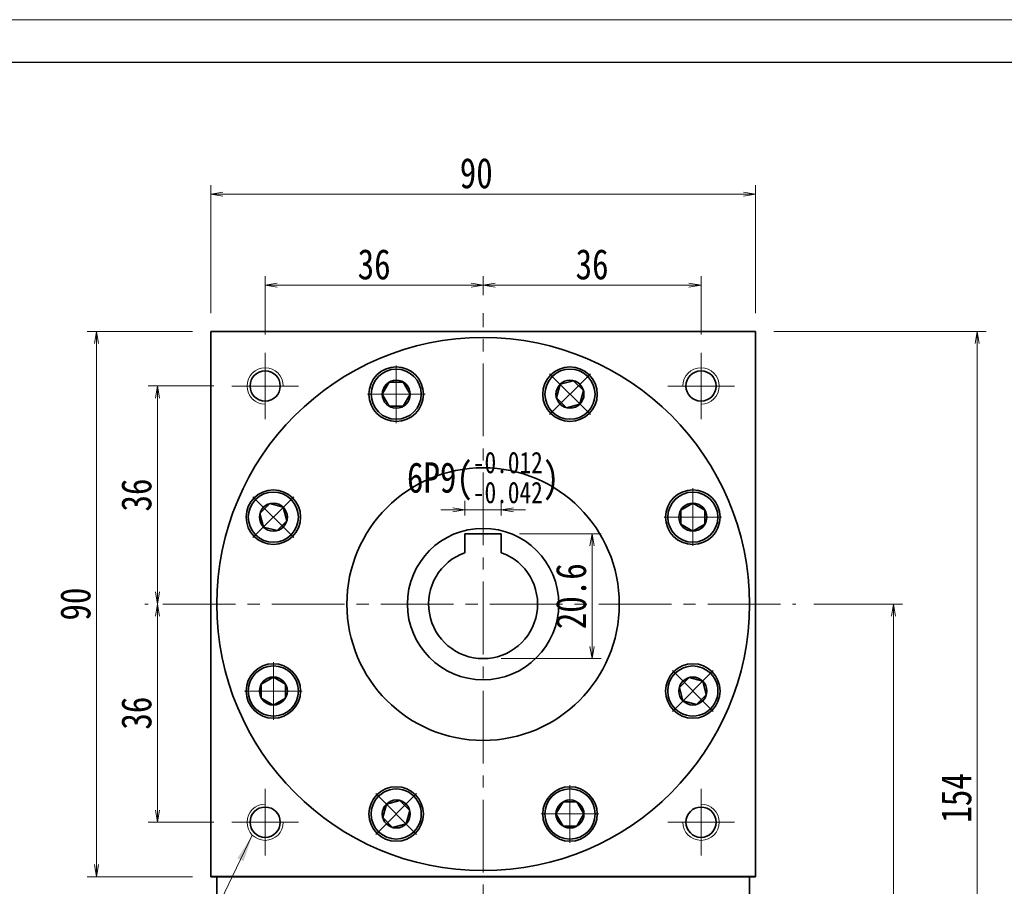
# Model space of a CAD drawing. Header units: millimetres. Extents: x -3 to 591, y 0 to 418.
# Tile 4 of 4: x 293 to 456, y 275 to 418. Entities that reach past the tile are written whole.
import ezdxf

# ---------------------------------------------------------------- set-up
doc = ezdxf.new("R2010")
doc.units = ezdxf.units.MM
doc.linetypes.add('点画线', pattern=[18, 12, -2, 2, -2])
for name, color, linetype, lineweight in [('中心线层', 1, '点画线', 18), ('图框_外框线', 7, 'Continuous', 18), ('尺寸线层', 3, 'Continuous', 18), ('粗实线', 7, 'Continuous', 40), ('粗实线层', 7, 'Continuous', 35)]:
    doc.layers.add(name, color=color, linetype=linetype, lineweight=lineweight)
doc.styles.add('宋体', font='txt', dxfattribs={"width": 0.8})
doc.dimstyles.new('A水平标注$0', dxfattribs={"dimtxt": 3.5, "dimasz": 2, "dimexe": 1.5, "dimexo": 3, "dimgap": 1.1, "dimtad": 1, "dimtoh": 1, "dimdec": 4, "dimdsep": 46, "dimtxsty": '宋体', "dimblk": 'OPEN', "dimcen": 3, "dimclrd": 3, "dimclre": 3, "dimclrt": 6, "dimadec": 0, "dimazin": 0, "dimtm": 1e-09, "dimtfac": 1, "dimtdec": 4, "dimtix": 1, "dimtmove": 0, "dimatfit": 3, "dimldrblk": 'OPEN', "dimfxl": 0, "dimlwd": 13, "dimlwe": 13, "dimarcsym": 0})

# ---------------------------------------------------------------- blocks, each defined once
blk = doc.blocks.new('_Open')
at = {"color": 0, "linetype": 'ByBlock', "lineweight": -2}
for p, q in [((-1, 0.167), (0, 0)), ((-1, -0.167), (0, 0)), ((0, 0), (-1, 0))]:
    blk.add_line(p, q, dxfattribs=at)
blk = doc.blocks.new('*D10')
at = {"layer": 'Defpoints', "color": 0}
for p in [(414.54, 389.32), (324.54, 366.66), (414.54, 366.66)]:
    blk.add_point(p, dxfattribs=at)
at = {"layer": '尺寸线层', "color": 3, "lineweight": 13}
for p, q in [((324.54, 369.66), (324.54, 390.82)), ((414.54, 369.66), (414.54, 390.82)), ((326.54, 389.32), (412.54, 389.32))]:
    blk.add_line(p, q, dxfattribs=at)
at = {"layer": '尺寸线层', "color": 3, "lineweight": 13, "xscale": 2, "yscale": 2, "zscale": 2, "rotation": 180}
blk.add_blockref('_Open', (324.54, 389.32), dxfattribs=at)
at = {"layer": '尺寸线层', "color": 3, "lineweight": 13, "xscale": 2, "yscale": 2, "zscale": 2}
blk.add_blockref('_Open', (414.54, 389.32), dxfattribs=at)
at = {"layer": '尺寸线层', "color": 6, "insert": (368.41, 392.76), "char_height": 5, "attachment_point": 5, "style": '宋体'}
blk.add_mtext('90', dxfattribs=at)
blk = doc.blocks.new('*D11')
at = {"layer": 'Defpoints', "color": 0}
for p in [(333.54, 374.28), (369.54, 369.66), (333.54, 363.16)]:
    blk.add_point(p, dxfattribs=at)
at = {"layer": '尺寸线层', "color": 3, "lineweight": 13}
for p, q in [((333.54, 366.16), (333.54, 375.78)), ((369.54, 372.66), (369.54, 375.78)), ((367.54, 374.28), (335.54, 374.28))]:
    blk.add_line(p, q, dxfattribs=at)
at = {"layer": '尺寸线层', "color": 3, "lineweight": 13, "xscale": 2, "yscale": 2, "zscale": 2, "rotation": 180}
blk.add_blockref('_Open', (333.54, 374.28), dxfattribs=at)
at = {"layer": '尺寸线层', "color": 3, "lineweight": 13, "xscale": 2, "yscale": 2, "zscale": 2}
blk.add_blockref('_Open', (369.54, 374.28), dxfattribs=at)
at = {"layer": '尺寸线层', "color": 6, "insert": (351.54, 377.72), "char_height": 5, "attachment_point": 5, "style": '宋体'}
blk.add_mtext('36', dxfattribs=at)
blk = doc.blocks.new('*D12')
at = {"layer": 'Defpoints', "color": 0}
for p in [(405.54, 374.28), (369.54, 369.66), (405.54, 363.16)]:
    blk.add_point(p, dxfattribs=at)
at = {"layer": '尺寸线层', "color": 3, "lineweight": 13}
for p, q in [((369.54, 372.66), (369.54, 375.78)), ((405.54, 366.16), (405.54, 375.78)), ((371.54, 374.28), (403.54, 374.28))]:
    blk.add_line(p, q, dxfattribs=at)
at = {"layer": '尺寸线层', "color": 3, "lineweight": 13, "xscale": 2, "yscale": 2, "zscale": 2, "rotation": 180}
blk.add_blockref('_Open', (369.54, 374.28), dxfattribs=at)
at = {"layer": '尺寸线层', "color": 3, "lineweight": 13, "xscale": 2, "yscale": 2, "zscale": 2}
blk.add_blockref('_Open', (405.54, 374.28), dxfattribs=at)
at = {"layer": '尺寸线层', "color": 6, "insert": (387.54, 377.72), "char_height": 5, "attachment_point": 5, "style": '宋体'}
blk.add_mtext('36', dxfattribs=at)
blk = doc.blocks.new('*D13')
at = {"layer": 'Defpoints', "color": 0}
for p in [(328.04, 357.66), (315.74, 321.66), (316.65, 321.66)]:
    blk.add_point(p, dxfattribs=at)
at = {"layer": '尺寸线层', "color": 3, "lineweight": 13}
for p, q in [((325.04, 357.66), (314.24, 357.66)), ((315.74, 355.66), (315.74, 323.66)), ((313.65, 321.66), (314.24, 321.66))]:
    blk.add_line(p, q, dxfattribs=at)
at = {"layer": '尺寸线层', "color": 3, "lineweight": 13, "xscale": 2, "yscale": 2, "zscale": 2}
for p, rotation in [((315.74, 357.66), 90), ((315.74, 321.66), 270)]:
    blk.add_blockref('_Open', p, dxfattribs=dict(at, rotation=rotation))
at = {"layer": '尺寸线层', "color": 6, "insert": (312.29, 339.66), "char_height": 5, "attachment_point": 5, "rotation": 90, "style": '宋体'}
blk.add_mtext('36', dxfattribs=at)
blk = doc.blocks.new('*D14')
at = {"layer": 'Defpoints', "color": 0}
for p in [(316.65, 321.66), (315.74, 285.66), (328.04, 285.66)]:
    blk.add_point(p, dxfattribs=at)
at = {"layer": '尺寸线层', "color": 3, "lineweight": 13}
for p, q in [((313.65, 321.66), (314.24, 321.66)), ((315.74, 319.66), (315.74, 287.66)), ((325.04, 285.66), (314.24, 285.66))]:
    blk.add_line(p, q, dxfattribs=at)
at = {"layer": '尺寸线层', "color": 3, "lineweight": 13, "xscale": 2, "yscale": 2, "zscale": 2}
for p, rotation in [((315.74, 321.66), 90), ((315.74, 285.66), 270)]:
    blk.add_blockref('_Open', p, dxfattribs=dict(at, rotation=rotation))
at = {"layer": '尺寸线层', "color": 6, "insert": (312.29, 303.66), "char_height": 5, "attachment_point": 5, "rotation": 90, "style": '宋体'}
blk.add_mtext('36', dxfattribs=at)
blk = doc.blocks.new('*D15')
at = {"layer": 'Defpoints', "color": 0}
for p in [(414.54, 366.66), (414.54, 212.66), (451.15, 212.66)]:
    blk.add_point(p, dxfattribs=at)
at = {"layer": '尺寸线层', "color": 3, "lineweight": 13}
for p, q in [((417.54, 366.66), (452.65, 366.66)), ((451.15, 364.66), (451.15, 214.66)), ((417.54, 212.66), (452.65, 212.66))]:
    blk.add_line(p, q, dxfattribs=at)
at = {"layer": '尺寸线层', "color": 3, "lineweight": 13, "xscale": 2, "yscale": 2, "zscale": 2}
for p, rotation in [((451.15, 366.66), 90), ((451.15, 212.66), 270)]:
    blk.add_blockref('_Open', p, dxfattribs=dict(at, rotation=rotation))
at = {"layer": '尺寸线层', "color": 6, "insert": (447.72, 289.66), "char_height": 5, "attachment_point": 5, "rotation": 90, "style": '宋体'}
blk.add_mtext('154', dxfattribs=at)
blk = doc.blocks.new('*D16')
at = {"layer": 'Defpoints', "color": 0}
for p in [(421.19, 321.66), (414.54, 212.66), (437.31, 212.66)]:
    blk.add_point(p, dxfattribs=at)
at = {"layer": '尺寸线层', "color": 3, "lineweight": 13}
for p, q in [((424.19, 321.66), (438.81, 321.66)), ((437.31, 319.66), (437.31, 214.66)), ((417.54, 212.66), (438.81, 212.66))]:
    blk.add_line(p, q, dxfattribs=at)
at = {"layer": '尺寸线层', "color": 3, "lineweight": 13, "xscale": 2, "yscale": 2, "zscale": 2}
for p, rotation in [((437.31, 321.66), 90), ((437.31, 212.66), 270)]:
    blk.add_blockref('_Open', p, dxfattribs=dict(at, rotation=rotation))
at = {"layer": '尺寸线层', "color": 6, "insert": (433.87, 267.16), "char_height": 5, "attachment_point": 5, "rotation": 90, "style": '宋体'}
blk.add_mtext('109', dxfattribs=at)
blk = doc.blocks.new('*X5')
at = {"layer": '中心线层', "linetype": '点画线', "lineweight": 18}
for p, q in [((0, -4.76), (0, 4.76)), ((-4.76, 0), (4.76, 0))]:
    blk.add_line(p, q, dxfattribs=at)
at = {"layer": '粗实线层'}
for p, q in [((-2.31, 0), (-1.15, 2)), ((-1.15, 2), (1.15, 2)), ((2.31, 0), (1.15, 2)), ((2.31, 0), (1.15, 2)), ((-2.31, 0), (-1.15, -2)), ((2.31, 0), (1.15, -2)), ((-1.15, -2), (1.15, -2))]:
    blk.add_line(p, q, dxfattribs=at)
blk.add_circle((0, 0), 2.31, dxfattribs=at)
for start, end in [(0, 180), (180, 360)]:
    blk.add_arc((0, 0), 4.14, start, end, dxfattribs=at)
blk = doc.blocks.new('*D17')
at = {"layer": 'Defpoints', "color": 0}
for p in [(324.54, 366.66), (305.66, 276.66), (324.54, 276.66)]:
    blk.add_point(p, dxfattribs=at)
at = {"layer": '尺寸线层', "color": 3, "lineweight": 13}
for p, q in [((321.54, 366.66), (304.16, 366.66)), ((305.66, 364.66), (305.66, 278.66)), ((321.54, 276.66), (304.16, 276.66))]:
    blk.add_line(p, q, dxfattribs=at)
at = {"layer": '尺寸线层', "color": 3, "lineweight": 13, "xscale": 2, "yscale": 2, "zscale": 2}
for p, rotation in [((305.66, 366.66), 90), ((305.66, 276.66), 270)]:
    blk.add_blockref('_Open', p, dxfattribs=dict(at, rotation=rotation))
at = {"layer": '尺寸线层', "color": 6, "insert": (302.22, 321.66), "char_height": 5, "attachment_point": 5, "rotation": 90, "style": '宋体'}
blk.add_mtext('90', dxfattribs=at)
blk = doc.blocks.new('*D30')
at = {"layer": 'Defpoints', "color": 0}
for p in [(372.54, 333.26), (369.54, 312.66), (387.53, 312.66)]:
    blk.add_point(p, dxfattribs=at)
at = {"layer": '尺寸线层', "color": 3, "lineweight": 13}
for p, q in [((375.54, 333.26), (389.03, 333.26)), ((387.53, 331.26), (387.53, 314.66)), ((372.54, 312.66), (389.03, 312.66))]:
    blk.add_line(p, q, dxfattribs=at)
at = {"layer": '尺寸线层', "color": 3, "lineweight": 13, "xscale": 2, "yscale": 2, "zscale": 2}
for p, rotation in [((387.53, 333.26), 90), ((387.53, 312.66), 270)]:
    blk.add_blockref('_Open', p, dxfattribs=dict(at, rotation=rotation))
at = {"layer": '尺寸线层', "color": 6, "insert": (384.09, 322.96), "char_height": 5, "attachment_point": 5, "rotation": 90, "style": '宋体'}
blk.add_mtext('20.6', dxfattribs=at)
blk = doc.blocks.new('*D31')
at = {"layer": 'Defpoints', "color": 0}
for p in [(366.54, 337.2), (366.54, 333.26), (372.54, 333.26)]:
    blk.add_point(p, dxfattribs=at)
at = {"layer": '尺寸线层', "color": 3, "lineweight": 13}
for p, q in [((366.54, 336.26), (366.54, 338.7)), ((372.54, 336.26), (372.54, 338.7)), ((364.54, 337.2), (362.54, 337.2)), ((372.54, 337.2), (366.54, 337.2)), ((374.54, 337.2), (376.54, 337.2))]:
    blk.add_line(p, q, dxfattribs=at)
at = {"layer": '尺寸线层', "color": 3, "lineweight": 13, "xscale": 2, "yscale": 2, "zscale": 2}
blk.add_blockref('_Open', (366.54, 337.2), dxfattribs=at)
at = {"layer": '尺寸线层', "color": 3, "lineweight": 13, "xscale": 2, "yscale": 2, "zscale": 2, "rotation": 180}
blk.add_blockref('_Open', (372.54, 337.2), dxfattribs=at)
at = {"layer": '尺寸线层', "color": 6, "insert": (369.54, 342.56), "char_height": 5, "attachment_point": 5, "style": '宋体'}
blk.add_mtext('{\\A1;\\A1;6P9({\\H0.707107x;\\S-0.012^ -0.042;})}', dxfattribs=at)

msp = doc.modelspace()

# ---------------------------------------------------------------- hatches: boundary and pattern name
at = {"layer": '尺寸线层', "linetype": 'Continuous'}
msp.add_hatch(color=0, dxfattribs=at).paths.add_polyline_path([(331.41818, 283.49725), (329.96685, 279.20074), (328.9539, 279.69019)], flags=0)

# ---------------------------------------------------------------- linework, layer by layer
at = {"layer": '中心线层'}
for p, q in [((369.5395, 205.36272), (369.5395, 369.65868)), ((333.5395, 352.15868), (333.5395, 363.15868)), ((405.5395, 363.15868), (405.5395, 352.15868)), ((328.0395, 357.65868), (339.0395, 357.65868)), ((400.0395, 357.65868), (411.0395, 357.65868)), ((316.64763, 321.65868), (421.19163, 321.65868)), ((333.5395, 280.15868), (333.5395, 291.15868)), ((405.5395, 291.15868), (405.5395, 280.15868)), ((339.0395, 285.65868), (328.0395, 285.65868)), ((411.0395, 285.65868), (400.0395, 285.65868))]:
    msp.add_line(p, q, dxfattribs=at)
at = {"layer": '尺寸线层', "color": 0, "linetype": 'Continuous'}
msp.add_line((331.41818, 283.49725), (317.47461, 254.64031), dxfattribs=at)
at = {"layer": '粗实线', "lineweight": 40}
msp.add_line((414.5395, 276.65868), (324.5395, 276.65868), dxfattribs=at)
at = {"layer": '粗实线层'}
for p, q in [((324.5395, 366.65868), (414.5395, 366.65868)), ((324.5395, 276.65868), (324.5395, 366.65868)), ((414.5395, 276.65868), (414.5395, 366.65868)), ((372.5395, 333.25868), (366.5395, 333.25868)), ((366.5395, 333.25868), (366.5395, 330.14396)), ((372.5395, 333.25868), (372.5395, 330.14396)), ((325.5395, 276.65868), (325.5395, 240.65868)), ((413.5395, 276.65868), (413.5395, 240.65868))]:
    msp.add_line(p, q, dxfattribs=at)
for centre, radius in [((369.5395, 321.65868), 44), ((333.5395, 357.65868), 2.5), ((355.18887, 356.30416), 4.5), ((383.89013, 356.30416), 4.5), ((405.5395, 357.65868), 2.5), ((369.5395, 321.65868), 22.5), ((334.89402, 336.00931), 4.5), ((404.18499, 336.00931), 4.5), ((369.5395, 321.65868), 12.5), ((334.89402, 307.30805), 4.5), ((404.18499, 307.30805), 4.5), ((355.18887, 287.0132), 4.5), ((383.89013, 287.0132), 4.5), ((333.5395, 285.65868), 2.5), ((405.5395, 285.65868), 2.5)]:
    msp.add_circle(centre, radius, dxfattribs=at)
at = {"layer": '粗实线层', "lineweight": 18}
for centre, start, end in [((333.5395, 357.65868), 0, 270), ((405.5395, 357.65868), 270, 180), ((333.5395, 285.65868), 90, 360), ((405.5395, 285.65868), 180, 90)]:
    msp.add_arc(centre, 3, start, end, dxfattribs=at)
at = {"layer": '粗实线层'}
msp.add_arc((369.5395, 321.65868), 9, 109.4712206, 70.5287794, dxfattribs=at)

# ---------------------------------------------------------------- dimensions: what is measured, and where the dimension line sits
at = {"layer": '尺寸线层'}
dim = msp.add_linear_dim(base=(414.5395, 389.31967), p1=(324.5395, 366.65868), p2=(414.5395, 366.65868), dimstyle='A水平标注$0', override={"dimtxt": 5, "dimgap": 1, "dimblk": 'Open', "dimtfill": 1, "dimtfillclr": 256}, dxfattribs=at)
dim.commit()
dim.dimension.update_dxf_attribs({"geometry": '*D10', "text_midpoint": (368.4067, 389.31967), "dimtype": 160})
for base, p2, picture, middle in [((333.5395, 374.27591), (333.5395, 363.15868), '*D11', (351.5395, 377.72004)), ((405.5395, 374.27591), (405.5395, 363.15868), '*D12', (387.5395, 377.72004))]:
    dim = msp.add_linear_dim(base=base, p1=(369.5395, 369.65868), p2=p2, dimstyle='A水平标注$0', override={"dimtxt": 5, "dimgap": 1, "dimblk": 'Open', "dimtfill": 1, "dimtfillclr": 256}, dxfattribs=at)
    dim.commit()
    dim.dimension.update_dxf_attribs({"geometry": picture, "text_midpoint": middle})
for base, p1, p2, override, picture, middle in [((305.65972, 276.65868), (324.5395, 366.65868), (324.5395, 276.65868), {"dimtxt": 5, "dimgap": 1, "dimblk": 'Open', "dimtfill": 1, "dimtfillclr": 256}, '*D17', (302.21558, 321.65868)), ((451.15027, 212.65868), (414.5395, 366.65868), (414.5395, 212.65868), {"dimtxt": 5, "dimgap": 1}, '*D15', (447.72011, 289.65868)), ((315.73646, 321.65868), (328.0395, 357.65868), (316.64763, 321.65868), {"dimtxt": 5, "dimgap": 1, "dimblk": 'Open', "dimtfill": 1, "dimtfillclr": 256}, '*D13', (312.29232, 339.65868)), ((387.53237, 312.65868), (372.5395, 333.25868), (369.5395, 312.65868), {"dimtxt": 5, "dimgap": 1, "dimblk": 'Open', "dimtfill": 1, "dimtfillclr": 256}, '*D30', (384.08823, 322.95868)), ((315.73646, 285.65868), (316.64763, 321.65868), (328.0395, 285.65868), {"dimtxt": 5, "dimgap": 1, "dimblk": 'Open', "dimtfill": 1, "dimtfillclr": 256}, '*D14', (312.29232, 303.65868)), ((437.30979, 212.65868), (421.19163, 321.65868), (414.5395, 212.65868), {"dimtxt": 5, "dimgap": 1}, '*D16', (433.86565, 267.15868))]:
    dim = msp.add_linear_dim(base=base, p1=p1, p2=p2, angle=270, dimstyle='A水平标注$0', override=override, dxfattribs=at)
    dim.commit()
    dim.dimension.update_dxf_attribs({"geometry": picture, "text_midpoint": middle})
dim = msp.add_linear_dim(base=(366.5395, 337.20216), p1=(372.5395, 333.25868), p2=(366.5395, 333.25868), text='{\\A1;\\A1;6P9({\\H0.707107x;\\S-0.012^ -0.042;})}', dimstyle='A水平标注$0', override={"dimtxt": 5, "dimgap": 1, "dimblk": 'Open', "dimtp": -0.012, "dimtm": 0.042, "dimtdec": 3, "dimtfill": 1, "dimtfillclr": 256, "dimtzin": 8}, dxfattribs=at)
dim.commit()
dim.dimension.update_dxf_attribs({"geometry": '*D31', "text_midpoint": (369.5395, 342.55521)})

# ---------------------------------------------------------------- next in the draw order: wipeouts: each hides what was drawn before it
for points in [[(359.32887, 356.30416), (359.3288, 356.32843), (359.32859, 356.35269), (359.32823, 356.37695), (359.32774, 356.40121), (359.3271, 356.42546), (359.32632, 356.44971), (359.32539, 356.47396), (359.32433, 356.4982), (359.32312, 356.52243), (359.32177, 356.54666), (359.32027, 356.57087), (359.31864, 356.59508), (359.31686, 356.61928), (359.31495, 356.64347), (359.31289, 356.66764), (359.31069, 356.69181), (359.30834, 356.71596), (359.30586, 356.74009), (359.30323, 356.76421), (359.30047, 356.78832), (359.29756, 356.8124), (359.29451, 356.83648), (359.29132, 356.86053), (359.28799, 356.88456), (359.28452, 356.90857), (359.2809, 356.93257), (359.27715, 356.95654), (359.27326, 356.98049), (359.26922, 357.00441), (359.26505, 357.02831), (359.26505, 357.02831), (359.22698, 357.217), (359.18019, 357.40372), (359.12476, 357.58805), (359.06083, 357.76962), (358.98853, 357.94801), (358.90801, 358.12285), (358.81945, 358.29376), (358.72305, 358.46037), (358.619, 358.62231), (358.50754, 358.77925), (358.38891, 358.93083), (358.26335, 359.07674), (358.13115, 359.21665), (357.99259, 359.35027), (357.84797, 359.4773), (357.6976, 359.59747), (357.54181, 359.71052), (357.38093, 359.81621), (357.21531, 359.91431), (357.04532, 360.0046), (356.8713, 360.08689), (356.69365, 360.16101), (356.51275, 360.22678), (356.32899, 360.28408), (356.14276, 360.33277), (355.95447, 360.37276), (355.76452, 360.40395), (355.57333, 360.42627), (355.38131, 360.43969), (355.18887, 360.44416), (355.18887, 360.44416), (354.99644, 360.43969), (354.80442, 360.42627), (354.61323, 360.40395), (354.42328, 360.37276), (354.23499, 360.33277), (354.04876, 360.28408), (353.865, 360.22678), (353.68409, 360.16101), (353.50645, 360.08689), (353.33243, 360.0046), (353.16243, 359.91431), (352.99682, 359.81621), (352.83594, 359.71052), (352.68014, 359.59747), (352.52978, 359.4773), (352.38515, 359.35027), (352.24659, 359.21665), (352.11439, 359.07674), (351.98884, 358.93083), (351.87021, 358.77925), (351.75875, 358.62231), (351.6547, 358.46037), (351.55829, 358.29376), (351.46974, 358.12285), (351.38922, 357.94801), (351.31692, 357.76962), (351.25298, 357.58805), (351.19756, 357.40372), (351.15077, 357.217), (351.1127, 357.02831), (351.1127, 357.02831), (351.10853, 357.00441), (351.10449, 356.98049), (351.1006, 356.95654), (351.09684, 356.93257), (351.09323, 356.90857), (351.08976, 356.88456), (351.08643, 356.86053), (351.08324, 356.83648), (351.08019, 356.8124), (351.07728, 356.78832), (351.07451, 356.76421), (351.07189, 356.74009), (351.06941, 356.71596), (351.06706, 356.69181), (351.06486, 356.66764), (351.0628, 356.64347), (351.06088, 356.61928), (351.05911, 356.59508), (351.05747, 356.57087), (351.05598, 356.54666), (351.05463, 356.52243), (351.05342, 356.4982), (351.05236, 356.47396), (351.05143, 356.44971), (351.05065, 356.42546), (351.05001, 356.40121), (351.04951, 356.37695), (351.04916, 356.35269), (351.04895, 356.32843), (351.04887, 356.30416), (351.04887, 356.30416), (351.05455, 356.08749), (351.07155, 355.87142), (351.09984, 355.65652), (351.13934, 355.44341), (351.18994, 355.23265), (351.2515, 355.02483), (351.32385, 354.82052), (351.4068, 354.62027), (351.50011, 354.42464), (351.60353, 354.23416), (351.71678, 354.04936), (351.83954, 353.87073), (351.97149, 353.69878), (352.11225, 353.53396), (352.26145, 353.37674), (352.41867, 353.22754), (352.58349, 353.08678), (352.75544, 352.95483), (352.93407, 352.83207), (353.11887, 352.71882), (353.30935, 352.6154), (353.50498, 352.52209), (353.70523, 352.43914), (353.90954, 352.36679), (354.11736, 352.30523), (354.32812, 352.25463), (354.54124, 352.21513), (354.75613, 352.18684), (354.9722, 352.16984), (355.18887, 352.16416), (355.18887, 352.16416), (355.40555, 352.16984), (355.62162, 352.18684), (355.83651, 352.21513), (356.04963, 352.25463), (356.26039, 352.30523), (356.4682, 352.36679), (356.67252, 352.43914), (356.87276, 352.52209), (357.0684, 352.6154), (357.25887, 352.71882), (357.44368, 352.83207), (357.62231, 352.95483), (357.79426, 353.08678), (357.95908, 353.22754), (358.1163, 353.37674), (358.26549, 353.53396), (358.40626, 353.69878), (358.5382, 353.87073), (358.66097, 354.04936), (358.77422, 354.23416), (358.87764, 354.42464), (358.97095, 354.62027), (359.0539, 354.82052), (359.12625, 355.02483), (359.18781, 355.23265), (359.23841, 355.44341), (359.2779, 355.65652), (359.3062, 355.87142), (359.3232, 356.08749)], [(386.81755, 353.37674), (386.83466, 353.39395), (386.85167, 353.41126), (386.86857, 353.42866), (386.88537, 353.44617), (386.90207, 353.46377), (386.91866, 353.48147), (386.93515, 353.49927), (386.95154, 353.51716), (386.96782, 353.53515), (386.984, 353.55324), (387.00007, 353.57141), (387.01603, 353.58969), (387.03188, 353.60805), (387.04763, 353.62651), (387.06327, 353.64506), (387.0788, 353.66371), (387.09422, 353.68244), (387.10953, 353.70126), (387.12473, 353.72017), (387.13981, 353.73918), (387.15479, 353.75827), (387.16966, 353.77744), (387.18441, 353.79671), (387.19905, 353.81605), (387.21357, 353.83549), (387.22798, 353.85501), (387.24228, 353.87461), (387.25646, 353.8943), (387.27053, 353.91407), (387.28447, 353.93392), (387.28447, 353.93392), (387.39098, 354.09426), (387.48992, 354.25938), (387.58107, 354.42892), (387.66425, 354.60251), (387.73927, 354.77978), (387.80596, 354.96034), (387.8642, 355.14381), (387.91384, 355.32979), (387.95478, 355.51788), (387.98693, 355.70766), (388.01023, 355.89873), (388.02462, 356.09069), (388.03008, 356.2831), (388.02658, 356.47556), (388.01414, 356.66764), (387.99279, 356.85894), (387.96257, 357.04905), (387.92354, 357.23754), (387.8758, 357.42401), (387.81944, 357.60806), (387.75458, 357.7893), (387.68137, 357.96732), (387.59997, 358.14175), (387.51054, 358.31221), (387.41329, 358.47832), (387.30842, 358.63974), (387.19616, 358.7961), (387.07676, 358.94708), (386.95046, 359.09235), (386.81755, 359.23159), (386.81755, 359.23159), (386.67832, 359.3645), (386.53305, 359.49079), (386.38207, 359.61019), (386.22571, 359.72245), (386.06429, 359.82732), (385.89818, 359.92457), (385.72772, 360.014), (385.55329, 360.0954), (385.37527, 360.16861), (385.19403, 360.23347), (385.00998, 360.28983), (384.82351, 360.33758), (384.63501, 360.3766), (384.44491, 360.40682), (384.25361, 360.42818), (384.06152, 360.44061), (383.86907, 360.44411), (383.67665, 360.43866), (383.4847, 360.42426), (383.29363, 360.40097), (383.10384, 360.36881), (382.91576, 360.32787), (382.72978, 360.27823), (382.54631, 360.22), (382.36575, 360.1533), (382.18848, 360.07828), (382.01489, 359.99511), (381.84535, 359.90395), (381.68023, 359.80501), (381.51989, 359.69851), (381.51989, 359.69851), (381.50004, 359.68456), (381.48027, 359.67049), (381.46058, 359.65631), (381.44098, 359.64201), (381.42146, 359.6276), (381.40202, 359.61308), (381.38267, 359.59844), (381.36341, 359.58369), (381.34423, 359.56882), (381.32514, 359.55385), (381.30614, 359.53876), (381.28723, 359.52356), (381.26841, 359.50825), (381.24967, 359.49283), (381.23103, 359.4773), (381.21248, 359.46166), (381.19402, 359.44591), (381.17566, 359.43006), (381.15738, 359.4141), (381.1392, 359.39803), (381.12112, 359.38185), (381.10313, 359.36557), (381.08524, 359.34919), (381.06744, 359.33269), (381.04974, 359.3161), (381.03213, 359.2994), (381.01463, 359.2826), (380.99722, 359.2657), (380.97992, 359.24869), (380.96271, 359.23159), (380.96271, 359.23159), (380.81351, 359.07436), (380.67275, 358.90955), (380.5408, 358.73759), (380.41804, 358.55897), (380.30479, 358.37416), (380.20136, 358.18368), (380.10805, 357.98805), (380.02511, 357.78781), (379.95276, 357.58349), (379.8912, 357.37567), (379.8406, 357.16492), (379.8011, 356.9518), (379.77281, 356.73691), (379.75581, 356.52083), (379.75013, 356.30416), (379.75581, 356.08749), (379.77281, 355.87142), (379.8011, 355.65652), (379.8406, 355.44341), (379.8912, 355.23265), (379.95276, 355.02483), (380.02511, 354.82052), (380.10805, 354.62027), (380.20136, 354.42464), (380.30479, 354.23416), (380.41804, 354.04936), (380.5408, 353.87073), (380.67275, 353.69878), (380.81351, 353.53396), (380.96271, 353.37674), (380.96271, 353.37674), (381.11993, 353.22754), (381.28475, 353.08678), (381.4567, 352.95483), (381.63533, 352.83207), (381.82013, 352.71882), (382.01061, 352.6154), (382.20624, 352.52209), (382.40649, 352.43914), (382.6108, 352.36679), (382.81862, 352.30523), (383.02938, 352.25463), (383.24249, 352.21513), (383.45738, 352.18684), (383.67346, 352.16984), (383.89013, 352.16416), (384.1068, 352.16984), (384.32288, 352.18684), (384.53777, 352.21513), (384.75089, 352.25463), (384.96164, 352.30523), (385.16946, 352.36679), (385.37378, 352.43914), (385.57402, 352.52209), (385.76965, 352.6154), (385.96013, 352.71882), (386.14494, 352.83207), (386.32356, 352.95483), (386.49552, 353.08678), (386.66033, 353.22754)], [(337.82144, 338.93673), (337.80424, 338.95384), (337.78693, 338.97084), (337.76952, 338.98775), (337.75202, 339.00455), (337.73442, 339.02125), (337.71671, 339.03784), (337.69892, 339.05433), (337.68102, 339.07072), (337.66303, 339.087), (337.64495, 339.10317), (337.62677, 339.11924), (337.6085, 339.13521), (337.59013, 339.15106), (337.57167, 339.16681), (337.55312, 339.18245), (337.53448, 339.19798), (337.51574, 339.2134), (337.49692, 339.2287), (337.47801, 339.2439), (337.45901, 339.25899), (337.43992, 339.27397), (337.42074, 339.28883), (337.40148, 339.30359), (337.38213, 339.31822), (337.36269, 339.33275), (337.34317, 339.34716), (337.32357, 339.36146), (337.30388, 339.37564), (337.28411, 339.3897), (337.26426, 339.40365), (337.26426, 339.40365), (337.10392, 339.51016), (336.9388, 339.6091), (336.76927, 339.70025), (336.59568, 339.78343), (336.41841, 339.85845), (336.23784, 339.92514), (336.05437, 339.98337), (335.86839, 340.03301), (335.68031, 340.07396), (335.49052, 340.10611), (335.29945, 340.12941), (335.1075, 340.1438), (334.91509, 340.14926), (334.72263, 340.14576), (334.53054, 340.13332), (334.33924, 340.11197), (334.14914, 340.08175), (333.96065, 340.04272), (333.77417, 339.99498), (333.59012, 339.93862), (333.40889, 339.87376), (333.23086, 339.80055), (333.05643, 339.71914), (332.88598, 339.62972), (332.71986, 339.53247), (332.55845, 339.4276), (332.40208, 339.31534), (332.2511, 339.19594), (332.10584, 339.06964), (331.9666, 338.93673), (331.9666, 338.93673), (331.83369, 338.79749), (331.7074, 338.65223), (331.58799, 338.50125), (331.47573, 338.34488), (331.37086, 338.18347), (331.27361, 338.01735), (331.18419, 337.8469), (331.10278, 337.67247), (331.02957, 337.49445), (330.96472, 337.31321), (330.90835, 337.12916), (330.86061, 336.94268), (330.82158, 336.75419), (330.79136, 336.56409), (330.77001, 336.37279), (330.75757, 336.1807), (330.75407, 335.98824), (330.75953, 335.79583), (330.77392, 335.60388), (330.79722, 335.41281), (330.82937, 335.22302), (330.87032, 335.03494), (330.91996, 334.84896), (330.97819, 334.66549), (331.04488, 334.48492), (331.1199, 334.30765), (331.20308, 334.13406), (331.29423, 333.96453), (331.39317, 333.79941), (331.49968, 333.63907), (331.49968, 333.63907), (331.51363, 333.61922), (331.52769, 333.59945), (331.54187, 333.57976), (331.55617, 333.56016), (331.57058, 333.54064), (331.58511, 333.5212), (331.59974, 333.50185), (331.6145, 333.48259), (331.62936, 333.46341), (331.64434, 333.44432), (331.65943, 333.42532), (331.67463, 333.40641), (331.68994, 333.38759), (331.70536, 333.36885), (331.72089, 333.35021), (331.73652, 333.33166), (331.75227, 333.3132), (331.76813, 333.29483), (331.78409, 333.27656), (331.80016, 333.25838), (331.81633, 333.2403), (331.83261, 333.22231), (331.849, 333.20441), (331.86549, 333.18662), (331.88208, 333.16892), (331.89878, 333.15131), (331.91558, 333.13381), (331.93249, 333.1164), (331.94949, 333.09909), (331.9666, 333.08189), (331.9666, 333.08189), (332.12382, 332.93269), (332.28863, 332.79193), (332.46059, 332.65998), (332.63922, 332.53721), (332.82402, 332.42396), (333.0145, 332.32054), (333.21013, 332.22723), (333.41038, 332.14429), (333.61469, 332.07194), (333.82251, 332.01038), (334.03327, 331.95978), (334.24638, 331.92028), (334.46127, 331.89199), (334.67735, 331.87498), (334.89402, 331.86931), (335.11069, 331.87498), (335.32677, 331.89199), (335.54166, 331.92028), (335.75478, 331.95978), (335.96553, 332.01038), (336.17335, 332.07194), (336.37766, 332.14429), (336.57791, 332.22723), (336.77354, 332.32054), (336.96402, 332.42396), (337.14883, 332.53721), (337.32745, 332.65998), (337.49941, 332.79193), (337.66422, 332.93269), (337.82144, 333.08189), (337.82144, 333.08189), (337.97064, 333.23911), (338.11141, 333.40392), (338.24335, 333.57588), (338.36612, 333.7545), (338.47937, 333.93931), (338.58279, 334.12979), (338.6761, 334.32542), (338.75904, 334.52567), (338.83139, 334.72998), (338.89295, 334.9378), (338.94355, 335.14856), (338.98305, 335.36167), (339.01134, 335.57656), (339.02835, 335.79264), (339.03402, 336.00931), (339.02835, 336.22598), (339.01134, 336.44206), (338.98305, 336.65695), (338.94355, 336.87006), (338.89295, 337.08082), (338.83139, 337.28864), (338.75904, 337.49295), (338.6761, 337.6932), (338.58279, 337.88883), (338.47937, 338.07931), (338.36612, 338.26412), (338.24335, 338.44274), (338.11141, 338.6147), (337.97064, 338.77951)], [(404.18499, 331.86931), (404.20925, 331.86938), (404.23351, 331.86959), (404.25777, 331.86995), (404.28203, 331.87045), (404.30628, 331.87109), (404.33053, 331.87187), (404.35478, 331.87279), (404.37902, 331.87386), (404.40325, 331.87507), (404.42748, 331.87642), (404.4517, 331.87791), (404.4759, 331.87954), (404.5001, 331.88132), (404.52429, 331.88324), (404.54846, 331.8853), (404.57263, 331.8875), (404.59678, 331.88984), (404.62091, 331.89232), (404.64503, 331.89495), (404.66914, 331.89772), (404.69323, 331.90062), (404.7173, 331.90367), (404.74135, 331.90686), (404.76538, 331.9102), (404.7894, 331.91367), (404.81339, 331.91728), (404.83736, 331.92103), (404.86131, 331.92493), (404.88523, 331.92896), (404.90914, 331.93313), (404.90914, 331.93313), (405.09782, 331.9712), (405.28454, 332.018), (405.46888, 332.07342), (405.65044, 332.13735), (405.82883, 332.20966), (406.00367, 332.29017), (406.17458, 332.37873), (406.34119, 332.47514), (406.50314, 332.57918), (406.66007, 332.69064), (406.81166, 332.80928), (406.95756, 332.93483), (407.09747, 333.06703), (407.23109, 333.20559), (407.35812, 333.35021), (407.47829, 333.50058), (407.59135, 333.65637), (407.69703, 333.81725), (407.79513, 333.98287), (407.88542, 334.15287), (407.96771, 334.32688), (408.04183, 334.50453), (408.10761, 334.68543), (408.1649, 334.8692), (408.2136, 335.05542), (408.25358, 335.24371), (408.28477, 335.43366), (408.3071, 335.62485), (408.32051, 335.81687), (408.32499, 336.00931), (408.32499, 336.00931), (408.32051, 336.20175), (408.3071, 336.39377), (408.28477, 336.58496), (408.25358, 336.7749), (408.2136, 336.9632), (408.1649, 337.14942), (408.10761, 337.33319), (408.04183, 337.51409), (407.96771, 337.69174), (407.88542, 337.86575), (407.79513, 338.03575), (407.69703, 338.20137), (407.59135, 338.36225), (407.47829, 338.51804), (407.35812, 338.66841), (407.23109, 338.81303), (407.09747, 338.95159), (406.95756, 339.08379), (406.81166, 339.20934), (406.66007, 339.32798), (406.50314, 339.43944), (406.34119, 339.54348), (406.17458, 339.63989), (406.00367, 339.72845), (405.82883, 339.80896), (405.65044, 339.88127), (405.46888, 339.9452), (405.28454, 340.00062), (405.09782, 340.04742), (404.90914, 340.08549), (404.90914, 340.08549), (404.88523, 340.08966), (404.86131, 340.09369), (404.83736, 340.09759), (404.81339, 340.10134), (404.7894, 340.10495), (404.76538, 340.10842), (404.74135, 340.11176), (404.7173, 340.11495), (404.69323, 340.11799), (404.66914, 340.1209), (404.64503, 340.12367), (404.62091, 340.1263), (404.59678, 340.12878), (404.57263, 340.13112), (404.54846, 340.13332), (404.52429, 340.13538), (404.5001, 340.1373), (404.4759, 340.13908), (404.4517, 340.14071), (404.42748, 340.1422), (404.40325, 340.14355), (404.37902, 340.14476), (404.35478, 340.14583), (404.33053, 340.14675), (404.30628, 340.14753), (404.28203, 340.14817), (404.25777, 340.14867), (404.23351, 340.14903), (404.20925, 340.14924), (404.18499, 340.14931), (404.18499, 340.14931), (403.96831, 340.14364), (403.75224, 340.12663), (403.53735, 340.09834), (403.32423, 340.05884), (403.11347, 340.00824), (402.90566, 339.94668), (402.70134, 339.87433), (402.5011, 339.79139), (402.30547, 339.69808), (402.11499, 339.59466), (401.93018, 339.48141), (401.75155, 339.35864), (401.5796, 339.22669), (401.41478, 339.08593), (401.25756, 338.93673), (401.10837, 338.77951), (400.9676, 338.6147), (400.83566, 338.44274), (400.71289, 338.26412), (400.59964, 338.07931), (400.49622, 337.88883), (400.40291, 337.6932), (400.31996, 337.49295), (400.24761, 337.28864), (400.18605, 337.08082), (400.13545, 336.87006), (400.09596, 336.65695), (400.06767, 336.44206), (400.05066, 336.22598), (400.04499, 336.00931), (400.04499, 336.00931), (400.05066, 335.79264), (400.06767, 335.57656), (400.09596, 335.36167), (400.13545, 335.14856), (400.18605, 334.9378), (400.24761, 334.72998), (400.31996, 334.52567), (400.40291, 334.32542), (400.49622, 334.12979), (400.59964, 333.93931), (400.71289, 333.7545), (400.83566, 333.57588), (400.9676, 333.40392), (401.10837, 333.23911), (401.25756, 333.08189), (401.41478, 332.93269), (401.5796, 332.79193), (401.75155, 332.65998), (401.93018, 332.53721), (402.11499, 332.42396), (402.30547, 332.32054), (402.5011, 332.22723), (402.70134, 332.14429), (402.90566, 332.07194), (403.11347, 332.01038), (403.32423, 331.95978), (403.53735, 331.92028), (403.75224, 331.89199), (403.96831, 331.87498)], [(334.89402, 311.44805), (334.86976, 311.44798), (334.8455, 311.44777), (334.82124, 311.44741), (334.79698, 311.44691), (334.77272, 311.44628), (334.74847, 311.44549), (334.72423, 311.44457), (334.69999, 311.4435), (334.67575, 311.44229), (334.65153, 311.44094), (334.62731, 311.43945), (334.6031, 311.43782), (334.5789, 311.43604), (334.55472, 311.43412), (334.53054, 311.43207), (334.50638, 311.42986), (334.48223, 311.42752), (334.45809, 311.42504), (334.43397, 311.42241), (334.40987, 311.41965), (334.38578, 311.41674), (334.36171, 311.41369), (334.33766, 311.4105), (334.31362, 311.40717), (334.28961, 311.40369), (334.26562, 311.40008), (334.24165, 311.39633), (334.2177, 311.39244), (334.19377, 311.3884), (334.16987, 311.38423), (334.16987, 311.38423), (333.98118, 311.34616), (333.79447, 311.29937), (333.61013, 311.24394), (333.42857, 311.18001), (333.25017, 311.10771), (333.07533, 311.02719), (332.90443, 310.93863), (332.73782, 310.84223), (332.57587, 310.73818), (332.41894, 310.62672), (332.26735, 310.50808), (332.12145, 310.38253), (331.98153, 310.25033), (331.84792, 310.11177), (331.72089, 309.96715), (331.60071, 309.81678), (331.48766, 309.66099), (331.38197, 309.50011), (331.28388, 309.33449), (331.19358, 309.16449), (331.11129, 308.99048), (331.03718, 308.81283), (330.9714, 308.63193), (330.9141, 308.44817), (330.86541, 308.26194), (330.82543, 308.07365), (330.79424, 307.8837), (330.77191, 307.69251), (330.7585, 307.50049), (330.75402, 307.30805), (330.75402, 307.30805), (330.7585, 307.11562), (330.77191, 306.92359), (330.79424, 306.7324), (330.82543, 306.54246), (330.86541, 306.35417), (330.9141, 306.16794), (330.9714, 305.98417), (331.03718, 305.80327), (331.11129, 305.62562), (331.19358, 305.45161), (331.28388, 305.28161), (331.38197, 305.11599), (331.48766, 304.95512), (331.60071, 304.79932), (331.72089, 304.64895), (331.84792, 304.50433), (331.98153, 304.36577), (332.12145, 304.23357), (332.26735, 304.10802), (332.41894, 303.98938), (332.57587, 303.87792), (332.73782, 303.77388), (332.90443, 303.67747), (333.07533, 303.58892), (333.25017, 303.5084), (333.42857, 303.4361), (333.61013, 303.37216), (333.79447, 303.31674), (333.98118, 303.26994), (334.16987, 303.23188), (334.16987, 303.23188), (334.19377, 303.2277), (334.2177, 303.22367), (334.24165, 303.21978), (334.26562, 303.21602), (334.28961, 303.21241), (334.31362, 303.20894), (334.33766, 303.20561), (334.36171, 303.20242), (334.38578, 303.19937), (334.40987, 303.19646), (334.43397, 303.19369), (334.45809, 303.19107), (334.48223, 303.18858), (334.50638, 303.18624), (334.53054, 303.18404), (334.55472, 303.18198), (334.5789, 303.18006), (334.6031, 303.17829), (334.62731, 303.17665), (334.65153, 303.17516), (334.67575, 303.17381), (334.69999, 303.1726), (334.72423, 303.17154), (334.74847, 303.17061), (334.77272, 303.16983), (334.79698, 303.16919), (334.82124, 303.16869), (334.8455, 303.16834), (334.86976, 303.16812), (334.89402, 303.16805), (334.89402, 303.16805), (335.11069, 303.17373), (335.32677, 303.19073), (335.54166, 303.21902), (335.75478, 303.25852), (335.96553, 303.30912), (336.17335, 303.37068), (336.37766, 303.44303), (336.57791, 303.52597), (336.77354, 303.61929), (336.96402, 303.72271), (337.14883, 303.83596), (337.32745, 303.95872), (337.49941, 304.09067), (337.66422, 304.23143), (337.82144, 304.38063), (337.97064, 304.53785), (338.11141, 304.70267), (338.24335, 304.87462), (338.36612, 305.05325), (338.47937, 305.23805), (338.58279, 305.42853), (338.6761, 305.62416), (338.75904, 305.82441), (338.83139, 306.02872), (338.89295, 306.23654), (338.94355, 306.4473), (338.98305, 306.66041), (339.01134, 306.8753), (339.02835, 307.09138), (339.03402, 307.30805), (339.03402, 307.30805), (339.02835, 307.52472), (339.01134, 307.7408), (338.98305, 307.95569), (338.94355, 308.16881), (338.89295, 308.37956), (338.83139, 308.58738), (338.75904, 308.7917), (338.6761, 308.99194), (338.58279, 309.18757), (338.47937, 309.37805), (338.36612, 309.56286), (338.24335, 309.74148), (338.11141, 309.91344), (337.97064, 310.07825), (337.82144, 310.23547), (337.66422, 310.38467), (337.49941, 310.52544), (337.32745, 310.65738), (337.14883, 310.78015), (336.96402, 310.8934), (336.77354, 310.99682), (336.57791, 311.09013), (336.37766, 311.17308), (336.17335, 311.24543), (335.96553, 311.30699), (335.75478, 311.35758), (335.54166, 311.39708), (335.32677, 311.42537), (335.11069, 311.44238)], [(401.25756, 304.38063), (401.27477, 304.36352), (401.29208, 304.34652), (401.30948, 304.32962), (401.32699, 304.31281), (401.34459, 304.29612), (401.36229, 304.27952), (401.38009, 304.26303), (401.39798, 304.24664), (401.41597, 304.23036), (401.43406, 304.21419), (401.45224, 304.19812), (401.47051, 304.18216), (401.48888, 304.1663), (401.50734, 304.15056), (401.52589, 304.13492), (401.54453, 304.11939), (401.56326, 304.10397), (401.58208, 304.08866), (401.601, 304.07346), (401.62, 304.05837), (401.63909, 304.04339), (401.65826, 304.02853), (401.67753, 304.01378), (401.69688, 303.99914), (401.71631, 303.98461), (401.73583, 303.9702), (401.75544, 303.95591), (401.77512, 303.94172), (401.79489, 303.92766), (401.81475, 303.91371), (401.81475, 303.91371), (401.97509, 303.8072), (402.1402, 303.70827), (402.30974, 303.61711), (402.48333, 303.53393), (402.6606, 303.45892), (402.84116, 303.39222), (403.02463, 303.33399), (403.21061, 303.28435), (403.3987, 303.24341), (403.58848, 303.21125), (403.77956, 303.18795), (403.97151, 303.17356), (404.16392, 303.16811), (404.35638, 303.1716), (404.54846, 303.18404), (404.73977, 303.20539), (404.92987, 303.23561), (405.11836, 303.27464), (405.30483, 303.32239), (405.48889, 303.37875), (405.67012, 303.4436), (405.84815, 303.51681), (406.02257, 303.59822), (406.19303, 303.68764), (406.35914, 303.7849), (406.52056, 303.88976), (406.67693, 304.00202), (406.8279, 304.12143), (406.97317, 304.24772), (407.11241, 304.38063), (407.11241, 304.38063), (407.24532, 304.51987), (407.37161, 304.66513), (407.49102, 304.81611), (407.60327, 304.97248), (407.70814, 305.13389), (407.80539, 305.30001), (407.89482, 305.47046), (407.97623, 305.64489), (408.04944, 305.82292), (408.11429, 306.00415), (408.17065, 306.1882), (408.2184, 306.37468), (408.25742, 306.56317), (408.28765, 306.75327), (408.309, 306.94457), (408.32144, 307.13666), (408.32493, 307.32912), (408.31948, 307.52153), (408.30509, 307.71348), (408.28179, 307.90456), (408.24963, 308.09434), (408.20869, 308.28243), (408.15905, 308.4684), (408.10082, 308.65187), (408.03412, 308.83244), (407.9591, 309.00971), (407.87593, 309.1833), (407.78477, 309.35284), (407.68583, 309.51795), (407.57933, 309.67829), (407.57933, 309.67829), (407.56538, 309.69814), (407.55131, 309.71791), (407.53713, 309.7376), (407.52284, 309.75721), (407.50843, 309.77673), (407.4939, 309.79616), (407.47926, 309.81551), (407.46451, 309.83477), (407.44965, 309.85395), (407.43467, 309.87304), (407.41958, 309.89204), (407.40438, 309.91095), (407.38907, 309.92978), (407.37365, 309.94851), (407.35812, 309.96715), (407.34248, 309.9857), (407.32674, 310.00416), (407.31088, 310.02253), (407.29492, 310.0408), (407.27885, 310.05898), (407.26267, 310.07707), (407.24639, 310.09505), (407.23001, 310.11295), (407.21352, 310.13075), (407.19692, 310.14845), (407.18022, 310.16605), (407.16342, 310.18355), (407.14652, 310.20096), (407.12951, 310.21827), (407.11241, 310.23547), (407.11241, 310.23547), (406.95519, 310.38467), (406.79037, 310.52544), (406.61842, 310.65738), (406.43979, 310.78015), (406.25499, 310.8934), (406.06451, 310.99682), (405.86888, 311.09013), (405.66863, 311.17308), (405.46432, 311.24543), (405.2565, 311.30699), (405.04574, 311.35758), (404.83262, 311.39708), (404.61773, 311.42537), (404.40166, 311.44238), (404.18499, 311.44805), (403.96831, 311.44238), (403.75224, 311.42537), (403.53735, 311.39708), (403.32423, 311.35758), (403.11347, 311.30699), (402.90566, 311.24543), (402.70134, 311.17308), (402.5011, 311.09013), (402.30547, 310.99682), (402.11499, 310.8934), (401.93018, 310.78015), (401.75155, 310.65738), (401.5796, 310.52544), (401.41478, 310.38467), (401.25756, 310.23547), (401.25756, 310.23547), (401.10837, 310.07825), (400.9676, 309.91344), (400.83566, 309.74148), (400.71289, 309.56286), (400.59964, 309.37805), (400.49622, 309.18757), (400.40291, 308.99194), (400.31996, 308.7917), (400.24761, 308.58738), (400.18605, 308.37956), (400.13545, 308.16881), (400.09596, 307.95569), (400.06767, 307.7408), (400.05066, 307.52472), (400.04499, 307.30805), (400.05066, 307.09138), (400.06767, 306.8753), (400.09596, 306.66041), (400.13545, 306.4473), (400.18605, 306.23654), (400.24761, 306.02872), (400.31996, 305.82441), (400.40291, 305.62416), (400.49622, 305.42853), (400.59964, 305.23805), (400.71289, 305.05325), (400.83566, 304.87462), (400.9676, 304.70267), (401.10837, 304.53785)], [(352.26145, 289.94062), (352.24435, 289.92341), (352.22734, 289.90611), (352.21044, 289.8887), (352.19364, 289.8712), (352.17694, 289.85359), (352.16034, 289.83589), (352.14385, 289.81809), (352.12747, 289.8002), (352.11119, 289.78221), (352.09501, 289.76413), (352.07894, 289.74595), (352.06298, 289.72767), (352.04712, 289.70931), (352.03138, 289.69085), (352.01574, 289.6723), (352.00021, 289.65366), (351.98479, 289.63492), (351.96948, 289.6161), (351.95428, 289.59719), (351.93919, 289.57819), (351.92422, 289.5591), (351.90935, 289.53992), (351.8946, 289.52066), (351.87996, 289.50131), (351.86543, 289.48187), (351.85102, 289.46235), (351.83673, 289.44275), (351.82255, 289.42306), (351.80848, 289.40329), (351.79453, 289.38344), (351.79453, 289.38344), (351.68803, 289.2231), (351.58909, 289.05798), (351.49793, 288.88845), (351.41476, 288.71485), (351.33974, 288.53758), (351.27304, 288.35702), (351.21481, 288.17355), (351.16517, 287.98757), (351.12423, 287.79949), (351.09207, 287.6097), (351.06877, 287.41863), (351.05438, 287.22668), (351.04893, 287.03426), (351.05242, 286.84181), (351.06486, 286.64972), (351.08621, 286.45842), (351.11644, 286.26832), (351.15546, 286.07982), (351.20321, 285.89335), (351.25957, 285.7093), (351.32442, 285.52806), (351.39763, 285.35004), (351.47904, 285.17561), (351.56847, 285.00515), (351.66572, 284.83904), (351.77059, 284.67762), (351.88284, 284.52126), (352.00225, 284.37028), (352.12854, 284.22501), (352.26145, 284.08578), (352.26145, 284.08578), (352.40069, 283.95287), (352.54596, 283.82657), (352.69693, 283.70717), (352.8533, 283.59491), (353.01472, 283.49004), (353.18083, 283.39279), (353.35129, 283.30336), (353.52572, 283.22196), (353.70374, 283.14875), (353.88497, 283.08389), (354.06903, 283.02753), (354.2555, 282.97979), (354.44399, 282.94076), (354.63409, 282.91054), (354.8254, 282.88919), (355.01748, 282.87675), (355.20994, 282.87325), (355.40235, 282.87871), (355.5943, 282.8931), (355.78538, 282.9164), (355.97516, 282.94855), (356.16325, 282.98949), (356.34923, 283.03913), (356.5327, 283.09737), (356.71326, 283.16406), (356.89053, 283.23908), (357.06412, 283.32226), (357.23366, 283.41341), (357.39878, 283.51235), (357.55911, 283.61886), (357.55911, 283.61886), (357.57897, 283.63281), (357.59874, 283.64687), (357.61842, 283.66105), (357.63803, 283.67535), (357.65755, 283.68976), (357.67698, 283.70428), (357.69633, 283.71892), (357.7156, 283.73367), (357.73477, 283.74854), (357.75386, 283.76352), (357.77286, 283.7786), (357.79178, 283.7938), (357.8106, 283.80911), (357.82933, 283.82453), (357.84797, 283.84006), (357.86652, 283.8557), (357.88498, 283.87145), (357.90335, 283.8873), (357.92162, 283.90327), (357.9398, 283.91933), (357.95789, 283.93551), (357.97588, 283.95179), (357.99377, 283.96818), (358.01157, 283.98467), (358.02927, 284.00126), (358.04687, 284.01796), (358.06438, 284.03476), (358.08178, 284.05167), (358.09909, 284.06867), (358.1163, 284.08578), (358.1163, 284.08578), (358.26549, 284.243), (358.40626, 284.40781), (358.5382, 284.57977), (358.66097, 284.75839), (358.77422, 284.9432), (358.87764, 285.13368), (358.97095, 285.32931), (359.0539, 285.52956), (359.12625, 285.73387), (359.18781, 285.94169), (359.23841, 286.15244), (359.2779, 286.36556), (359.3062, 286.58045), (359.3232, 286.79653), (359.32887, 287.0132), (359.3232, 287.22987), (359.3062, 287.44595), (359.2779, 287.66084), (359.23841, 287.87395), (359.18781, 288.08471), (359.12625, 288.29253), (359.0539, 288.49684), (358.97095, 288.69709), (358.87764, 288.89272), (358.77422, 289.0832), (358.66097, 289.268), (358.5382, 289.44663), (358.40626, 289.61859), (358.26549, 289.7834), (358.1163, 289.94062), (358.1163, 289.94062), (357.95908, 290.08982), (357.79426, 290.23058), (357.62231, 290.36253), (357.44368, 290.48529), (357.25887, 290.59854), (357.0684, 290.70197), (356.87276, 290.79528), (356.67252, 290.87822), (356.4682, 290.95057), (356.26039, 291.01213), (356.04963, 291.06273), (355.83651, 291.10223), (355.62162, 291.13052), (355.40555, 291.14752), (355.18887, 291.1532), (354.9722, 291.14752), (354.75613, 291.13052), (354.54124, 291.10223), (354.32812, 291.06273), (354.11736, 291.01213), (353.90954, 290.95057), (353.70523, 290.87822), (353.50498, 290.79528), (353.30935, 290.70197), (353.11887, 290.59854), (352.93407, 290.48529), (352.75544, 290.36253), (352.58349, 290.23058), (352.41867, 290.08982)], [(379.75013, 287.0132), (379.7502, 286.98894), (379.75042, 286.96467), (379.75077, 286.94041), (379.75127, 286.91615), (379.75191, 286.8919), (379.75269, 286.86765), (379.75362, 286.8434), (379.75468, 286.81916), (379.75589, 286.79493), (379.75724, 286.77071), (379.75873, 286.74649), (379.76037, 286.72228), (379.76214, 286.69808), (379.76406, 286.6739), (379.76612, 286.64972), (379.76832, 286.62556), (379.77066, 286.60141), (379.77315, 286.57727), (379.77577, 286.55315), (379.77854, 286.52905), (379.78145, 286.50496), (379.7845, 286.48089), (379.78769, 286.45683), (379.79102, 286.4328), (379.79449, 286.40879), (379.7981, 286.3848), (379.80186, 286.36082), (379.80575, 286.33688), (379.80978, 286.31295), (379.81396, 286.28905), (379.81396, 286.28905), (379.85202, 286.10036), (379.89882, 285.91365), (379.95424, 285.72931), (380.01818, 285.54775), (380.09048, 285.36935), (380.171, 285.19451), (380.25955, 285.0236), (380.35596, 284.857), (380.46, 284.69505), (380.57146, 284.53811), (380.6901, 284.38653), (380.81565, 284.24062), (380.94785, 284.10071), (381.08641, 283.96709), (381.23103, 283.84006), (381.3814, 283.71989), (381.53719, 283.60684), (381.69807, 283.50115), (381.86369, 283.40305), (382.03369, 283.31276), (382.2077, 283.23047), (382.38535, 283.15636), (382.56625, 283.09058), (382.75002, 283.03328), (382.93625, 282.98459), (383.12454, 282.9446), (383.31448, 282.91341), (383.50567, 282.89109), (383.69769, 282.87767), (383.89013, 282.8732), (383.89013, 282.8732), (384.08257, 282.87767), (384.27459, 282.89109), (384.46578, 282.91341), (384.65573, 282.9446), (384.84402, 282.98459), (385.03025, 283.03328), (385.21401, 283.09058), (385.39491, 283.15636), (385.57256, 283.23047), (385.74657, 283.31276), (385.91657, 283.40305), (386.08219, 283.50115), (386.24307, 283.60684), (386.39886, 283.71989), (386.54923, 283.84006), (386.69385, 283.96709), (386.83241, 284.10071), (386.96461, 284.24062), (387.09016, 284.38653), (387.2088, 284.53811), (387.32026, 284.69505), (387.42431, 284.857), (387.52071, 285.0236), (387.60927, 285.19451), (387.68979, 285.36935), (387.76209, 285.54775), (387.82602, 285.72931), (387.88145, 285.91365), (387.92824, 286.10036), (387.96631, 286.28905), (387.96631, 286.28905), (387.97048, 286.31295), (387.97452, 286.33688), (387.97841, 286.36082), (387.98216, 286.3848), (387.98577, 286.40879), (387.98925, 286.4328), (387.99258, 286.45683), (387.99577, 286.48089), (387.99882, 286.50496), (388.00172, 286.52905), (388.00449, 286.55315), (388.00712, 286.57727), (388.0096, 286.60141), (388.01194, 286.62556), (388.01414, 286.64972), (388.0162, 286.6739), (388.01812, 286.69808), (388.0199, 286.72228), (388.02153, 286.74649), (388.02302, 286.77071), (388.02437, 286.79493), (388.02558, 286.81916), (388.02665, 286.8434), (388.02757, 286.86765), (388.02835, 286.8919), (388.02899, 286.91615), (388.02949, 286.94041), (388.02985, 286.96467), (388.03006, 286.98894), (388.03013, 287.0132), (388.03013, 287.0132), (388.02446, 287.22987), (388.00745, 287.44595), (387.97916, 287.66084), (387.93966, 287.87395), (387.88906, 288.08471), (387.82751, 288.29253), (387.75515, 288.49684), (387.67221, 288.69709), (387.5789, 288.89272), (387.47548, 289.0832), (387.36223, 289.268), (387.23946, 289.44663), (387.10752, 289.61859), (386.96675, 289.7834), (386.81755, 289.94062), (386.66033, 290.08982), (386.49552, 290.23058), (386.32356, 290.36253), (386.14494, 290.48529), (385.96013, 290.59854), (385.76965, 290.70197), (385.57402, 290.79528), (385.37378, 290.87822), (385.16946, 290.95057), (384.96164, 291.01213), (384.75089, 291.06273), (384.53777, 291.10223), (384.32288, 291.13052), (384.1068, 291.14752), (383.89013, 291.1532), (383.89013, 291.1532), (383.67346, 291.14752), (383.45738, 291.13052), (383.24249, 291.10223), (383.02938, 291.06273), (382.81862, 291.01213), (382.6108, 290.95057), (382.40649, 290.87822), (382.20624, 290.79528), (382.01061, 290.70197), (381.82013, 290.59854), (381.63533, 290.48529), (381.4567, 290.36253), (381.28475, 290.23058), (381.11993, 290.08982), (380.96271, 289.94062), (380.81351, 289.7834), (380.67275, 289.61859), (380.5408, 289.44663), (380.41804, 289.268), (380.30479, 289.0832), (380.20136, 288.89272), (380.10805, 288.69709), (380.02511, 288.49684), (379.95276, 288.29253), (379.8912, 288.08471), (379.8406, 287.87395), (379.8011, 287.66084), (379.77281, 287.44595), (379.75581, 287.22987)]]:
    msp.add_wipeout(points).dxf.layer = '粗实线层'

# ---------------------------------------------------------------- next in the draw order: linework, layer by layer
at = {"layer": '图框_外框线', "color": 3}
msp.add_lwpolyline([(0, 0), (591.28412, 0), (591.28412, 418.12234), (0, 418.12234)], close=True, dxfattribs=at)
at = {"layer": '图框_外框线', "color": 3, "lineweight": 25}
msp.add_lwpolyline([(35.19548, 7.0391), (584.24502, 7.0391), (584.24502, 411.08324), (35.19548, 411.08324)], close=True, dxfattribs=at)

# ---------------------------------------------------------------- next in the draw order: block references
at = {"layer": '粗实线层'}
for p, rotation in [((383.89013, 356.30416), 315.0000000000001), ((334.89402, 336.00931), 45.00000000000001), ((404.18499, 336.00931), 270), ((404.18499, 307.30805), 225), ((334.89402, 307.30805), 90), ((355.18887, 287.0132), 135.0000000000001), ((383.89013, 287.0132), 180)]:
    msp.add_blockref('*X5', p, dxfattribs=dict(at, rotation=rotation))
msp.add_blockref('*X5', (355.18887, 356.30416), dxfattribs=at)

doc.saveas('drawing.dxf')
